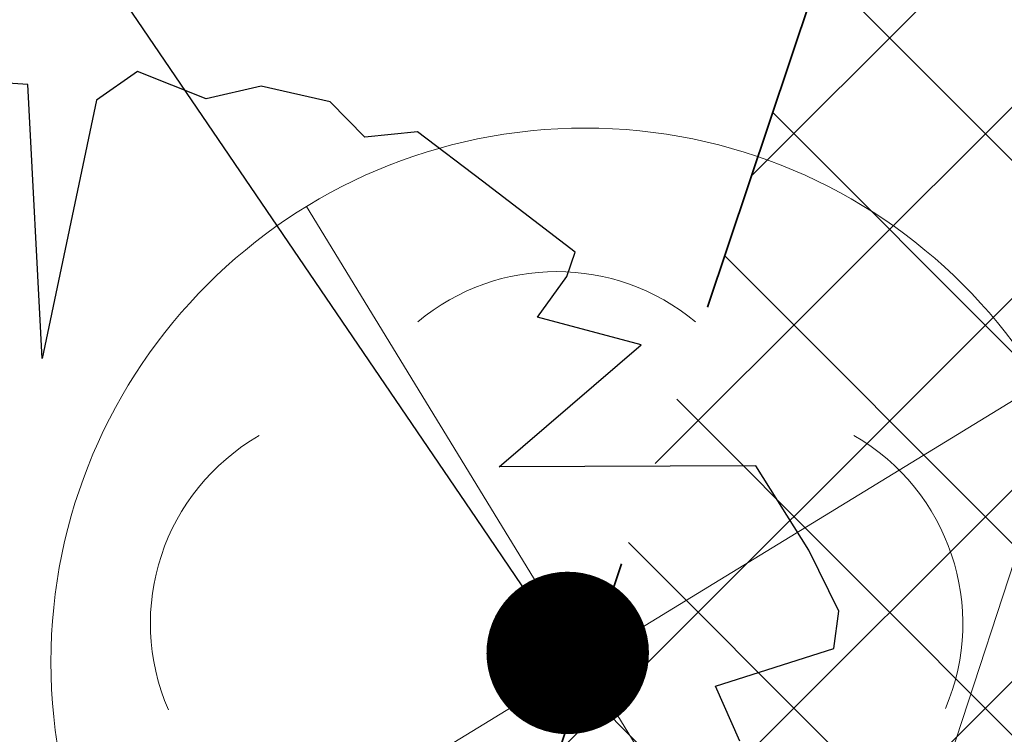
# Model space of a CAD drawing. Header units: metres. Extents: x 6599773 to 13199707, y 5688499 to 11377233.
# Tile 108 of 256: x 6599933.33 to 6599935.15, y 5688830.1 to 5688831.42. Entities that reach past the tile are written whole.
import ezdxf
from ezdxf import colors
from ezdxf.entities.mleader import LeaderData, LeaderLine
from ezdxf.math import Vec2, Vec3

# ---------------------------------------------------------------- set-up
doc = ezdxf.new("R2010")
doc.units = ezdxf.units.M
doc.header["$MEASUREMENT"] = 0
for name, pattern in [('1', [0]), ('BUF', [0]), ('BUG', [1.5, 1, -0.5])]:
    doc.linetypes.add(name, pattern=pattern)
doc.layers.get('0').update_dxf_attribs({"linetype": 'CONTINUOUS', "lineweight": 5})
for name, color, linetype, lineweight in [('_kolor chodnik', 50, '1', 0), ('_kolor zjazdy kostka', 7, '1', 0), ('_kolor ścieżka', 10, '1', 0), ('_nasadzenia', 72, 'BUG', 30), ('_obrzeze', 10, 'BUG', 35), ('_opis drzewa', 7, 'BUF', 25), ('_wycinka', 10, 'BUF', 15), ('OTK_L_5', 7, 'CONTINUOUS', 5), ('OTZ_L_1', 7, 'CONTINUOUS', 5), ('OTZ_T_0', 7, 'CONTINUOUS', 13)]:
    doc.layers.add(name, color=color, linetype=linetype, lineweight=lineweight)
doc.layers.add('_kolor jezdnia', color=7, linetype='1', lineweight=0, true_color=0x00dbdb)
doc.layers.add('_kolor pobocze', color=7, linetype='1', lineweight=0, true_color=0xff66ff)
doc.layers.add('RS-drzewa projektowane', color=7, linetype='CONTINUOUS')
doc.styles.add('opis drzewa', font='ARIALN.TTF', dxfattribs={"width": 0.7, "height": 1.6})
pattern_1 = [(45, (0, 0), (-0.1767766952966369, 0.1767766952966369), []), (135, (0, 0), (-0.1767766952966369, -0.1767766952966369), [])]

# ---------------------------------------------------------------- blocks, each defined once
blk = doc.blocks.new('ddddd')
at = {"layer": '_wycinka'}
for p, q in [((6600244.106448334, 5690836.218476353), (6600245.135551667, 5690834.535523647)), ((6600245.462476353, 5690835.891551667), (6600243.779523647, 5690834.862448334))]:
    blk.add_line(p, q, dxfattribs=at)
blk.add_circle((6600244.621, 5690835.377), 0.986329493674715, dxfattribs=at)
blk = doc.blocks.new('_Dot')
at = {"color": 0, "linetype": 'ByBlock', "lineweight": -2}
blk.add_line((-0.5, 0), (-1, 0), dxfattribs=at)
at = {"color": 0, "linetype": 'ByBlock', "const_width": 0.5}
blk.add_lwpolyline([(-0.25, 0, 1), (0.25, 0, 1)], format="xyb", close=True, dxfattribs=at)
blk = doc.blocks.new('d2')
at = {"layer": '_nasadzenia'}
for p, q in [((-293019.2000540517, 28216.51097357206), (-293019.3144192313, 28216.43055231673)), ((-293019.0088658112, 28216.43478685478), (-293019.2000540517, 28216.51097357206)), ((-293019.5058528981, 28216.47423294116), (-293019.6650315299, 28216.48516633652)), ((-293019.4652712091, 28215.71171003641), (-293019.5058528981, 28216.47423294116)), ((-293018.8558436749, 28216.46941021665), (-293019.0088658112, 28216.43478685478)), ((-293018.6644100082, 28216.42572959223), (-293018.8558436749, 28216.46941021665)), ((-293019.3144192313, 28216.43055231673), (-293019.4652712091, 28215.71171003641)), ((-293018.5676449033, 28216.32748790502), (-293018.6644100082, 28216.42572959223)), ((-293018.421270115, 28216.34265583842), (-293018.5676449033, 28216.32748790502)), ((-293018.2402983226, 28216.20477988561), (-293018.421270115, 28216.34265583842)), ((-293017.9817671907, 28216.00781423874), (-293018.2402983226, 28216.20477988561)), ((-293018.0050329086, 28215.93972023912), (-293017.9817671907, 28216.00781423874)), ((-293018.0871430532, 28215.82655175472), (-293018.0050329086, 28215.93972023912)), ((-293017.7984534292, 28215.74964162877), (-293018.0871430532, 28215.82655175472)), ((-293018.1938077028, 28215.40966504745), (-293017.7984534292, 28215.74964162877)), ((-293017.4792267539, 28215.41244162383), (-293018.1938077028, 28215.40966504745)), ((-293017.3314917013, 28215.17728852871), (-293017.4792267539, 28215.41244162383)), ((-293017.2482667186, 28215.00762989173), (-293017.3314917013, 28215.17728852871)), ((-293017.262052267, 28214.90370684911), (-293017.2482667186, 28215.00762989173)), ((-293017.5911168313, 28214.7988722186), (-293017.262052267, 28214.90370684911)), ((-293017.5240193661, 28214.64558719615), (-293017.5911168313, 28214.7988722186))]:
    blk.add_line(p, q, dxfattribs=at)
blk = doc.blocks.new('922')
at = {"layer": 'OTZ_T_0', "color": 0}
blk.add_circle((0, 0), 0.05, dxfattribs=at)
for centre, radius, start, end in [((0, 0.35), 0.4, 50.114, 129.886), ((-0.35, 0.1), 0.4, 119.84816, 203.51949), ((0.35, 0.1), 0.4, 336.88451, 60.15184), ((-0.2, -0.3), 0.4, 187.477, 278.47884), ((0.2, -0.275), 0.425, 262.6459300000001, 349.62892)]:
    blk.add_arc(centre, radius, start, end, dxfattribs=at)

msp = doc.modelspace()

# ---------------------------------------------------------------- hatches: boundary and pattern name
at = {"layer": '_kolor chodnik'}
h = msp.add_hatch(dxfattribs=at)
h.set_pattern_fill('ANSI37', color=256, scale=2)
h.set_pattern_definition(pattern_1)
h.paths.add_polyline_path([(6599849.938171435, 5688542.085872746), (6599852.232147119, 5688548.938742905), (6599853.573135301, 5688548.489851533), (6599853.827082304, 5688549.248475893), (6599851.793849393, 5688549.929093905), (6599849.895278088, 5688548.982823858), (6599847.823506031, 5688542.793750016)])
edge = h.paths.add_edge_path()
edge.add_line((6600018.106075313, 5689087.454911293), (6600022.42781917, 5689091.229234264))
edge.add_line((6600022.42781917, 5689091.229234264), (6600020.233254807, 5689093.742094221))
edge.add_line((6600020.233254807, 5689093.742094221), (6600017.159471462, 5689091.057656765))
edge.add_arc((6600023.275194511, 5689085.3851404), 8.341433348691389, 137.1531559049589, 148.8016577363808)
edge.add_line((6600016.140105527, 5689089.706021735), (6600018.106075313, 5689087.454911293))
h.paths.add_polyline_path([(6600038.501784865, 5689187.592294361), (6600037.906968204, 5689187.700586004), (6600037.63829624, 5689186.224843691), (6600038.240083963, 5689186.115282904)])
h.paths.add_polyline_path([(6600069.098302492, 5689360.276020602), (6600068.321239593, 5689360.413462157), (6600068.064048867, 5689358.936495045), (6600068.836639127, 5689358.799546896)])
h.paths.add_polyline_path([(6600082.393785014, 5689362.950258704), (6600082.941124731, 5689366.103121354), (6600081.481377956, 5689366.361351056), (6600080.923159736, 5689363.210828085)])
h.paths.add_polyline_path([(6600074.022236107, 5689388.065861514), (6600072.983907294, 5689388.249860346), (6600072.723374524, 5689386.77253894), (6600073.760538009, 5689386.588865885)])
h.paths.add_polyline_path([(6600105.613104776, 5689486.405659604), (6600106.749499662, 5689489.711933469), (6600105.298891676, 5689490.233346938), (6600104.143487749, 5689486.917306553)], flags=17)
h.paths.add_polyline_path([(6600132.519778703, 5689678.737346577), (6600131.761827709, 5689678.896110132), (6600131.444670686, 5689677.429261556), (6600132.212256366, 5689677.269208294)])
h.paths.add_polyline_path([(6600156.649397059, 5689798.7449027), (6600156.48800471, 5689797.958860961), (6600157.450195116, 5689797.757316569), (6600157.615023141, 5689798.542205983)])
h.paths.add_polyline_path([(6600189.055358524, 5689948.643107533), (6600187.902868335, 5689948.884512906), (6600187.600024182, 5689947.417400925), (6600188.748131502, 5689947.176379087)])
edge = h.paths.add_edge_path()
edge.add_line((6600204.459383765, 5690032.969035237), (6600204.153258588, 5690031.227801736))
edge.add_arc((6600202.328347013, 5690027.299936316), 4.331100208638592, 41.85300125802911, 65.08011549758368, ccw=False)
edge.add_arc((6600032.90393149, 5690051.979071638), 174.020003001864, 352.8070218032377, 353.495463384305)
edge.add_arc((6600202.372679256, 5690027.343587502), 5.999999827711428, 55.12102442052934, 69.64815978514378)
edge = h.paths.add_edge_path()
edge.add_line((6600205.046027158, 5690040.265402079), (6600204.972740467, 5690038.483452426))
edge.add_arc((6600203.986269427, 5690044.401803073), 5.999999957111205, 279.4630688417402, 294.9140560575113)
edge.add_line((6600206.513819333, 5690038.960158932), (6600206.607027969, 5690041.030672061))
edge.add_arc((6600203.986269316, 5690044.401803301), 4.270000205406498, 284.3702444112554, 307.86193139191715, ccw=False)
edge = h.paths.add_edge_path()
edge.add_arc((6600203.547470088, 5690044.558759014), 6.446878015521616, 324.4350091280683, 356.2013368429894, ccw=False)
edge.add_arc((6600203.986269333, 5690044.401803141), 6.00000007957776, 323.2169970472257, 357.4193489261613)
h.paths.add_polyline_path([(6600208.910055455, 5690121.713696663), (6600208.146285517, 5690121.748120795), (6600207.125602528, 5690121.794124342), (6600209.971605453, 5690121.665851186)])
edge = h.paths.add_edge_path()
edge.add_line((6600238.769818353, 5690481.648294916), (6600240.338176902, 5690490.873746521))
edge.add_line((6600240.338176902, 5690490.873746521), (6600241.251295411, 5690510.829461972))
edge.add_line((6600241.251295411, 5690510.829461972), (6600239.524022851, 5690510.928942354))
edge.add_line((6600239.524022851, 5690510.928942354), (6600238.633343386, 5690491.167757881))
edge.add_line((6600238.633343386, 5690491.167757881), (6600234.579716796, 5690467.661262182))
edge.add_line((6600234.579716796, 5690467.661262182), (6600234.449796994, 5690464.966873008))
edge.add_arc((6600242.443669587, 5690464.607462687), 8.00194818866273, 177.4256738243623, 268.2543056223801)
edge.add_line((6600242.199903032, 5690456.609228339), (6600242.216657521, 5690457.359274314))
edge.add_line((6600242.216657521, 5690457.359274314), (6600242.305257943, 5690458.836738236))
edge.add_arc((6600242.444504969, 5690464.607952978), 5.772894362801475, 177.0298084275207, 268.6178439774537, ccw=False)
edge.add_line((6600236.679365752, 5690464.907083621), (6600236.951876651, 5690470.95443634))
edge.add_line((6600236.951876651, 5690470.95443634), (6600238.150786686, 5690478.210832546))
edge.add_line((6600238.150786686, 5690478.210832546), (6600238.769818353, 5690481.648294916))
h.paths.add_polyline_path([(6600238.769818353, 5690481.648294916), (6600238.150786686, 5690478.210832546), (6600239.670056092, 5690477.930590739), (6600240.266710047, 5690481.376366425)], flags=17)
edge = h.paths.add_edge_path()
edge.add_line((6600223.366500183, 5690460.339976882), (6600223.276803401, 5690457.948865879))
edge.add_arc((6600221.105749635, 5690465.64864014), 7.999999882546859, 285.7465040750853, 299.8464885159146)
edge.add_line((6600225.08717264, 5690458.709744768), (6600225.240084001, 5690461.623695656))
edge.add_arc((6600221.105749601, 5690465.648640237), 5.769999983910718, 293.06724420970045, 315.7681070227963, ccw=False)
edge = h.paths.add_edge_path()
edge.add_arc((6600220.025145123, 5690444.676291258), 5.77000016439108, 37.996647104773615, 59.94382588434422, ccw=False)
edge.add_line((6600224.572175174, 5690448.22839199), (6600224.817793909, 5690451.081798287))
edge.add_arc((6600220.025145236, 5690444.676291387), 7.999999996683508, 53.19588653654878, 68.15166733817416)
edge.add_line((6600223.00235276, 5690452.101669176), (6600222.91504296, 5690449.670427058))
edge = h.paths.add_edge_path()
edge.add_arc((6600221.105749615, 5690465.648640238), 7.999999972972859, 328.0222308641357, 357.0132597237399)
edge.add_line((6600229.094882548, 5690465.23180147), (6600229.218816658, 5690467.593604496))
edge.add_line((6600229.218816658, 5690467.593604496), (6600228.218919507, 5690467.645774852))
edge.add_line((6600228.218919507, 5690467.645774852), (6600227.891778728, 5690461.411918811))
h.paths.add_polyline_path([(6600200.980142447, 5690012.236744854), (6600202.31727834, 5690011.956662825), (6600202.522293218, 5690012.935421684), (6600201.182321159, 5690013.216097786)])
h.paths.add_polyline_path([(6600196.457878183, 5689983.98337835), (6600195.202332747, 5689984.246370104), (6600194.899091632, 5689982.777335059), (6600196.150355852, 5689982.515240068)])
edge = h.paths.add_edge_path()
edge.add_line((6600112.305909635, 5689517.99101877), (6600112.691041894, 5689519.807934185))
edge.add_line((6600112.691041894, 5689519.807934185), (6600113.245521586, 5689522.423769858))
edge.add_line((6600113.245521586, 5689522.423769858), (6600111.553124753, 5689522.782507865))
edge.add_line((6600111.553124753, 5689522.782507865), (6600107.405864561, 5689503.217226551))
edge.add_line((6600107.405864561, 5689503.217226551), (6600099.494506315, 5689480.361667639))
edge.add_line((6600099.494506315, 5689480.361667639), (6600099.182814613, 5689478.891218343))
edge.add_arc((6600107.008997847, 5689477.232359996), 8.000059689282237, 168.0325629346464, 257.7529108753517)
edge.add_line((6600105.311960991, 5689469.414366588), (6600105.784990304, 5689471.593619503))
edge.add_arc((6600107.008927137, 5689477.232314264), 5.769999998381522, 168.0321375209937, 257.7533362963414, ccw=False)
edge.add_line((6600101.364343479, 5689478.42879883), (6600101.647245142, 5689479.76342708))
edge.add_line((6600101.647245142, 5689479.76342708), (6600104.143487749, 5689486.917306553))
edge.add_line((6600104.143487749, 5689486.917306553), (6600105.298891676, 5689490.233346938))
edge.add_line((6600105.298891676, 5689490.233346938), (6600108.240043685, 5689498.809726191))
edge.add_line((6600108.240043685, 5689498.809726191), (6600112.305909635, 5689517.99101877))
h.paths.add_polyline_path([(6600136.009573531, 5689645.499114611), (6600138.333647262, 5689645.012304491), (6600138.661671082, 5689646.578318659), (6600134.869459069, 5689647.372651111)])
at = {"layer": '_kolor jezdnia'}
h = msp.add_hatch(dxfattribs=at)
h.set_pattern_fill('ANSI37', color=256, scale=2.2)
h.set_pattern_definition([(311.9999999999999, (0, 0), (0.2043648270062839, 0.1840109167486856), []), (41.99999999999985, (0, 0), (-0.1840109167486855, 0.2043648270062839), [])])
edge = h.paths.add_edge_path()
edge.add_line((6599833.066047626, 5688539.933393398), (6599850.649511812, 5688527.983462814))
edge.add_arc((6599857.337592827, 5688536.653968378), 10.95025544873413, 169.5012687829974, 232.3548431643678, ccw=False)
edge.add_arc((6599858.085851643, 5688536.618142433), 11.69295282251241, 162.2507788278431, 169.9967502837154, ccw=False)
edge.add_line((6599846.949484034, 5688540.182754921), (6599847.823506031, 5688542.793750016))
edge.add_line((6599847.823506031, 5688542.793750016), (6599849.895278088, 5688548.982823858))
edge.add_line((6599849.895278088, 5688548.982823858), (6599852.434748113, 5688556.56906746))
edge.add_line((6599852.434748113, 5688556.56906746), (6599928.48625871, 5688783.760284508))
edge.add_line((6599928.48625871, 5688783.760284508), (6599931.025728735, 5688791.34652811))
edge.add_line((6599931.025728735, 5688791.34652811), (6599996.657773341, 5688987.411326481))
edge.add_line((6599996.657773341, 5688987.411326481), (6599999.197243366, 5688994.997570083))
edge.add_line((6599999.197243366, 5688994.997570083), (6600021.930100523, 5689062.908193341))
edge.add_line((6600021.930100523, 5689062.908193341), (6600017.620224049, 5689067.371531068))
edge.add_line((6600017.620224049, 5689067.371531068), (6600016.714558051, 5689064.654078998))
edge.add_line((6600016.714558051, 5689064.654078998), (6600012.423620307, 5689051.835617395))
edge.add_line((6600012.423620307, 5689051.835617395), (6600009.884150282, 5689044.249373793))
edge.add_line((6600009.884150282, 5689044.249373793), (6599977.53516164, 5688947.612159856))
edge.add_line((6599977.53516164, 5688947.612159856), (6599974.995691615, 5688940.025916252))
edge.add_line((6599974.995691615, 5688940.025916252), (6599942.096912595, 5688841.746295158))
edge.add_line((6599942.096912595, 5688841.746295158), (6599939.557442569, 5688834.160051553))
edge.add_line((6599939.557442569, 5688834.160051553), (6599882.679288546, 5688664.246042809))
edge.add_line((6599882.679288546, 5688664.246042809), (6599880.139818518, 5688656.659799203))
edge.add_line((6599880.139818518, 5688656.659799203), (6599852.464543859, 5688573.984527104))
edge.add_line((6599852.464543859, 5688573.984527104), (6599842.470137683, 5688544.127903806))
edge.add_arc((6599835.706422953, 5688546.652910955), 7.219660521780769, 248.54809133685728, 339.52856074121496, ccw=False)
h.paths.add_polyline_path([(6600044.653202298, 5689172.271628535), (6600046.276244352, 5689181.431901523), (6600047.759199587, 5689189.801539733), (6600051.0603021, 5689208.432603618), (6600052.368792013, 5689215.817578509), (6600054.808584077, 5689229.587499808), (6600056.11707399, 5689236.972474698), (6600057.346666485, 5689243.912161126), (6600058.655146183, 5689251.297078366), (6600058.831439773, 5689252.292060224), (6600060.098987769, 5689259.445963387), (6600060.139929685, 5689259.677035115), (6600061.407468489, 5689266.830886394), (6600072.329030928, 5689328.470998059), (6600073.637511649, 5689335.855921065), (6600077.337304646, 5689356.73715072), (6600078.820259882, 5689365.106788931), (6600081.142794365, 5689378.214921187), (6600082.53851694, 5689386.092227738), (6600095.187867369, 5689457.483787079), (6600091.082877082, 5689465.8405575), (6600089.043088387, 5689454.328211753), (6600087.870641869, 5689447.711051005), (6600087.560133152, 5689445.958573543), (6600086.562151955, 5689440.326076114), (6600082.433200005, 5689417.022719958), (6600080.95024477, 5689408.65308175), (6600077.202698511, 5689387.502337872), (6600075.719743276, 5689379.132699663), (6600073.469199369, 5689366.430874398), (6600071.986244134, 5689358.061236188), (6600069.986864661, 5689346.776955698), (6600068.591142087, 5689338.899649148), (6600065.559290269, 5689321.78820693), (6600064.163567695, 5689313.91090038), (6600059.719426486, 5689288.828650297), (6600058.323703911, 5689280.951343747), (6600057.563846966, 5689276.662793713), (6600056.168124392, 5689268.785487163), (6600054.804920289, 5689261.091711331), (6600053.409197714, 5689253.214404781), (6600053.264817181, 5689252.399536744), (6600051.869094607, 5689244.522230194), (6600051.183555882, 5689240.653124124), (6600049.787833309, 5689232.775817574), (6600046.593849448, 5689214.749319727), (6600045.198126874, 5689206.872013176), (6600044.41754409, 5689202.466488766), (6600042.934588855, 5689194.096850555), (6600036.429952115, 5689157.38538759), (6600034.94699688, 5689149.01574938), (6600030.579776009, 5689124.367629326), (6600027.529365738, 5689107.151445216), (6600024.895072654, 5689094.014582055), (6600030.583685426, 5689094.264316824), (6600032.945013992, 5689106.191885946), (6600043.170247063, 5689163.901990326)])
edge = h.paths.add_edge_path()
edge.add_line((6600111.106812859, 5689535.144351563), (6600111.256844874, 5689535.85214863))
edge.add_line((6600111.256844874, 5689535.85214863), (6600112.915748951, 5689543.678261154))
edge.add_line((6600112.915748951, 5689543.678261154), (6600117.304772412, 5689564.384094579))
edge.add_line((6600117.304772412, 5689564.384094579), (6600119.067357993, 5689572.699339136))
edge.add_line((6600119.067357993, 5689572.699339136), (6600120.087667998, 5689577.512794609))
edge.add_line((6600120.087667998, 5689577.512794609), (6600121.64289057, 5689584.849775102))
edge.add_line((6600121.64289057, 5689584.849775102), (6600128.436769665, 5689616.900852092))
edge.add_line((6600128.436769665, 5689616.900852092), (6600129.991992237, 5689624.237832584))
edge.add_line((6600129.991992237, 5689624.237832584), (6600132.660554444, 5689636.827148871))
edge.add_line((6600132.660554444, 5689636.827148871), (6600133.208838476, 5689639.444704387))
edge.add_line((6600133.208838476, 5689639.444704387), (6600134.848957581, 5689647.274775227))
edge.add_line((6600134.848957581, 5689647.274775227), (6600138.97649476, 5689666.979995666))
edge.add_line((6600138.97649476, 5689666.979995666), (6600140.51410642, 5689674.320687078))
edge.add_line((6600140.51410642, 5689674.320687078), (6600145.209128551, 5689696.735129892))
edge.add_line((6600145.209128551, 5689696.735129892), (6600146.746740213, 5689704.075821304))
edge.add_line((6600146.746740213, 5689704.075821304), (6600151.462308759, 5689726.588354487))
edge.add_line((6600151.462308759, 5689726.588354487), (6600152.999920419, 5689733.929045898))
edge.add_line((6600152.999920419, 5689733.929045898), (6600155.244070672, 5689744.642813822))
edge.add_line((6600155.244070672, 5689744.642813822), (6600156.781682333, 5689751.983505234))
edge.add_line((6600156.781682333, 5689751.983505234), (6600161.635515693, 5689775.156126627))
edge.add_line((6600161.635515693, 5689775.156126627), (6600163.378142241, 5689783.475576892))
edge.add_line((6600163.378142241, 5689783.475576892), (6600163.850769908, 5689785.731942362))
edge.add_line((6600163.850769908, 5689785.731942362), (6600167.028500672, 5689800.90270461))
edge.add_line((6600167.028500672, 5689800.90270461), (6600179.490888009, 5689860.399222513))
edge.add_line((6600179.490888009, 5689860.399222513), (6600181.233514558, 5689868.718672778))
edge.add_line((6600181.233514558, 5689868.718672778), (6600181.84713393, 5689871.648144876))
edge.add_line((6600181.84713393, 5689871.648144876), (6600183.38474559, 5689878.988836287))
edge.add_line((6600183.38474559, 5689878.988836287), (6600184.935818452, 5689886.393792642))
edge.add_line((6600184.935818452, 5689886.393792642), (6600186.575937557, 5689894.223863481))
edge.add_line((6600186.575937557, 5689894.223863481), (6600194.051338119, 5689929.912074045))
edge.add_line((6600194.051338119, 5689929.912074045), (6600195.691457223, 5689937.742144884))
edge.add_line((6600195.691457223, 5689937.742144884), (6600202.915799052, 5689972.231779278))
edge.add_line((6600202.915799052, 5689972.231779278), (6600204.555918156, 5689980.061850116))
edge.add_line((6600204.555918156, 5689980.061850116), (6600206.062781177, 5689987.255744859))
edge.add_line((6600206.062781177, 5689987.255744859), (6600207.702900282, 5689995.085815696))
edge.add_line((6600207.702900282, 5689995.085815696), (6600210.232559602, 5690007.162628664))
edge.add_line((6600210.232559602, 5690007.162628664), (6600211.694938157, 5690014.144150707))
edge.add_arc((6600028.177652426, 5690052.584442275), 187.5000004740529, 348.1696294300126, 357.4195276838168)
edge.add_line((6600215.487522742, 5690044.142720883), (6600208.310270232, 5690026.480446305))
edge.add_arc((6600032.903933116, 5690051.97907145), 177.2500013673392, 348.1696294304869, 351.7289130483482, ccw=False)
edge.add_line((6600206.38894146, 5690015.640182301), (6600205.966941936, 5690013.625519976))
edge.add_line((6600205.966941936, 5690013.625519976), (6600204.326822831, 5690005.795449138))
edge.add_line((6600204.326822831, 5690005.795449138), (6600197.076961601, 5689971.183982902))
edge.add_line((6600197.076961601, 5689971.183982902), (6600195.334335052, 5689962.864532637))
edge.add_line((6600195.334335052, 5689962.864532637), (6600193.44722506, 5689953.855305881))
edge.add_line((6600193.44722506, 5689953.855305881), (6600191.909227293, 5689946.512771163))
edge.add_line((6600191.909227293, 5689946.512771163), (6600185.49684423, 5689915.899498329))
edge.add_line((6600185.49684423, 5689915.899498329), (6600183.856521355, 5689908.068454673))
edge.add_line((6600183.856521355, 5689908.068454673), (6600182.066605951, 5689899.523243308))
edge.add_line((6600182.066605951, 5689899.523243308), (6600180.32407057, 5689891.204228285))
edge.add_line((6600180.32407057, 5689891.204228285), (6600174.320344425, 5689862.541919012))
edge.add_line((6600174.320344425, 5689862.541919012), (6600172.577809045, 5689854.222903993))
edge.add_line((6600172.577809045, 5689854.222903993), (6600163.663810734, 5689811.666703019))
edge.add_line((6600163.663810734, 5689811.666703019), (6600162.023782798, 5689803.837067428))
edge.add_line((6600162.023782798, 5689803.837067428), (6600160.924220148, 5689798.587659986))
edge.add_line((6600160.924220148, 5689798.587659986), (6600159.279208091, 5689790.734229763))
edge.add_line((6600159.279208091, 5689790.734229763), (6600157.107250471, 5689780.365115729))
edge.add_line((6600157.107250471, 5689780.365115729), (6600155.462238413, 5689772.511685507))
edge.add_line((6600155.462238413, 5689772.511685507), (6600153.380318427, 5689762.572418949))
edge.add_line((6600153.380318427, 5689762.572418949), (6600151.735124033, 5689754.718118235))
edge.add_line((6600151.735124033, 5689754.718118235), (6600148.586504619, 5689739.686336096))
edge.add_line((6600148.586504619, 5689739.686336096), (6600146.885007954, 5689731.563243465))
edge.add_line((6600146.885007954, 5689731.563243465), (6600141.75088822, 5689707.052510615))
edge.add_line((6600141.75088822, 5689707.052510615), (6600140.110896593, 5689699.223048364))
edge.add_line((6600140.110896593, 5689699.223048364), (6600133.483561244, 5689667.583574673))
edge.add_line((6600133.483561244, 5689667.583574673), (6600131.860394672, 5689659.834436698))
edge.add_line((6600131.860394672, 5689659.834436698), (6600131.740984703, 5689659.26436315))
edge.add_line((6600131.740984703, 5689659.26436315), (6600130.117814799, 5689651.515209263))
edge.add_line((6600130.117814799, 5689651.515209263), (6600127.278733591, 5689637.961189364))
edge.add_line((6600127.278733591, 5689637.961189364), (6600126.924568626, 5689636.290366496))
edge.add_line((6600126.924568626, 5689636.290366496), (6600125.166244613, 5689627.995226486))
edge.add_line((6600125.166244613, 5689627.995226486), (6600118.009503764, 5689594.232298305))
edge.add_line((6600118.009503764, 5689594.232298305), (6600116.251179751, 5689585.937158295))
edge.add_line((6600116.251179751, 5689585.937158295), (6600113.665314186, 5689573.737975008))
edge.add_line((6600113.665314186, 5689573.737975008), (6600111.898534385, 5689565.402943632))
edge.add_line((6600111.898534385, 5689565.402943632), (6600104.889982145, 5689532.33911599))
edge.add_line((6600104.889982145, 5689532.33911599), (6600103.226635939, 5689524.492047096))
edge.add_line((6600103.226635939, 5689524.492047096), (6600096.623876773, 5689493.342605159))
edge.add_line((6600096.623876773, 5689493.342605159), (6600094.968986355, 5689485.53542763))
edge.add_line((6600094.968986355, 5689485.53542763), (6600094.300101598, 5689482.379870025))
edge.add_line((6600094.300101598, 5689482.379870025), (6600099.182814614, 5689478.891218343))
edge.add_line((6600099.182814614, 5689478.891218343), (6600099.494506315, 5689480.361667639))
edge.add_line((6600099.494506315, 5689480.361667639), (6600111.106812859, 5689535.144351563))
edge = h.paths.add_edge_path()
edge.add_arc((6600239.213891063, 5690851.4003676), 10.0000000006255, -2.8342403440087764, 76.13703556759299, ccw=False)
edge.add_line((6600249.201658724, 5690850.905901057), (6600249.082723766, 5690848.503524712))
edge.add_line((6600249.082723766, 5690848.503524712), (6600247.016487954, 5690806.767468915))
edge.add_line((6600247.016487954, 5690806.767468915), (6600246.092398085, 5690789.152178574))
edge.add_line((6600246.092398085, 5690789.152178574), (6600233.768116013, 5690572.015170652))
edge.add_line((6600233.768116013, 5690572.015170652), (6600228.959056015, 5690465.29620206))
edge.add_line((6600228.959056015, 5690465.29620206), (6600234.588724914, 5690465.017134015))
edge.add_line((6600234.588724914, 5690465.017134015), (6600239.26254019, 5690571.767576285))
edge.add_line((6600239.26254019, 5690571.767576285), (6600252.505038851, 5690806.400146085))
edge.add_line((6600252.505038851, 5690806.400146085), (6600254.569211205, 5690848.094521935))
edge.add_arc((6600262.559425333, 5690847.6989487), 7.999999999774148, 76.13703557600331, 177.1657596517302, ccw=False)
edge.add_line((6600264.476229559, 5690855.465921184), (6600241.609896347, 5690861.109083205))
edge = h.paths.add_edge_path()
edge.add_line((6600250.031475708, 5690451.625307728), (6600250.231741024, 5690455.772579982))
edge.add_line((6600250.231741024, 5690455.772579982), (6600246.257763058, 5690456.417303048))
edge.add_line((6600246.257763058, 5690456.417303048), (6600242.171761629, 5690456.61060902))
edge.add_arc((6600242.563100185, 5690464.586983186), 7.985968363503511, 176.9123644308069, 267.1911945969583, ccw=False)
edge.add_line((6600234.588724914, 5690465.017134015), (6600228.959056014, 5690465.29620206))
edge.add_arc((6600220.965133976, 5690465.657286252), 8.002072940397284, 267.8289300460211, 357.413716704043, ccw=False)
edge.add_line((6600220.661989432, 5690457.660957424), (6600212.406915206, 5690458.119572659))
edge.add_line((6600212.406915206, 5690458.119572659), (6600208.431872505, 5690457.817501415))
edge.add_line((6600208.431872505, 5690457.817501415), (6600208.233912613, 5690454.548331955))
edge.add_line((6600208.233912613, 5690454.548331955), (6600212.129565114, 5690453.127270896))
edge.add_line((6600212.129565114, 5690453.127270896), (6600218.640548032, 5690452.76554962))
edge.add_line((6600218.640548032, 5690452.76554962), (6600216.486747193, 5690452.885205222))
edge.add_line((6600216.486747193, 5690452.885205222), (6600220.46890539, 5690452.663974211))
edge.add_arc((6600220.025145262, 5690444.676291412), 7.999999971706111, -0.3386579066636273, 86.8201700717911, ccw=False)
edge.add_line((6600228.025005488, 5690444.629006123), (6600227.803602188, 5690439.649256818))
edge.add_line((6600227.803602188, 5690439.649256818), (6600226.885525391, 5690435.936828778))
edge.add_line((6600226.885525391, 5690435.936828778), (6600225.534849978, 5690405.967249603))
edge.add_line((6600225.534849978, 5690405.967249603), (6600226.115199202, 5690402.187514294))
edge.add_line((6600226.115199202, 5690402.187514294), (6600213.445139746, 5690121.008786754))
edge.add_line((6600213.445139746, 5690121.008786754), (6600213.352800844, 5690118.960058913))
edge.add_line((6600213.352800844, 5690118.960058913), (6600209.980184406, 5690044.131649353))
edge.add_arc((6600203.986269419, 5690044.401803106), 5.999999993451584, 257.4162346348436, 357.41934921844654, ccw=False)
edge.add_line((6600202.679069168, 5690038.545931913), (6600201.589735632, 5690033.666039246))
edge.add_line((6600201.589735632, 5690033.666039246), (6600203.67987942, 5690033.199458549))
edge.add_arc((6600202.372679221, 5690027.343587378), 5.999999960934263, -8.27108729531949, 77.41623506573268, ccw=False)
edge.add_line((6600208.310270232, 5690026.480446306), (6600215.487522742, 5690044.142720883))
edge.add_line((6600215.487522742, 5690044.142720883), (6600216.199687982, 5690059.944661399))
edge.add_line((6600216.199687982, 5690059.944661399), (6600216.537356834, 5690067.437056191))
edge.add_line((6600216.537356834, 5690067.437056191), (6600223.893528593, 5690230.66011469))
edge.add_line((6600223.893528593, 5690230.66011469), (6600224.231197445, 5690238.152509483))
edge.add_line((6600224.231197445, 5690238.152509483), (6600233.507835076, 5690443.987992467))
edge.add_arc((6600241.499722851, 5690443.627812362), 7.999999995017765, 87.29208981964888, 177.4195277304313, ccw=False)
edge.add_line((6600241.877677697, 5690451.618879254), (6600246.021541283, 5690451.422886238))
edge.add_line((6600246.021541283, 5690451.422886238), (6600246.427694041, 5690451.443388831))
edge.add_line((6600246.427694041, 5690451.443388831), (6600246.793970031, 5690451.461878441))
edge.add_line((6600246.793970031, 5690451.461878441), (6600250.031475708, 5690451.625307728))
edge = h.paths.add_edge_path()
edge.add_line((6600007.33756506, 5689086.20374581), (6600006.980466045, 5689080.740822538))
edge.add_line((6600006.980466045, 5689080.740822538), (6600007.229745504, 5689080.720859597))
edge.add_line((6600007.229745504, 5689080.720859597), (6600008.093335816, 5689080.601653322))
edge.add_line((6600008.093335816, 5689080.601653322), (6600008.702681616, 5689080.53831051))
edge.add_arc((6600008.140193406, 5689070.554142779), 9.999999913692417, -18.557800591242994, 86.77547804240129, ccw=False)
edge.add_line((6600017.620224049, 5689067.371531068), (6600021.930100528, 5689062.908193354))
edge.add_arc((6599734.83819726, 5689159.011261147), 302.7499967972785, 341.4922000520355, 343.8640860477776)
edge.add_arc((6600034.895369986, 5689072.315877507), 9.581213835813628, 98.63328270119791, 164.5273290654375, ccw=False)
edge.add_line((6600033.457137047, 5689081.788529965), (6600033.832640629, 5689081.798737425))
edge.add_line((6600033.832640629, 5689081.798737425), (6600034.422462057, 5689082.05700874))
edge.add_line((6600034.422462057, 5689082.05700874), (6600036.833623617, 5689082.139040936))
edge.add_line((6600036.833623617, 5689082.139040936), (6600036.730225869, 5689087.148851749))
edge.add_line((6600036.730225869, 5689087.148851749), (6600036.579860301, 5689087.134303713))
edge.add_arc((6600036.479565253, 5689093.136286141), 6.002820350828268, 169.1687651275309, 270.9573417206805, ccw=False)
edge.add_line((6600030.583685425, 5689094.264316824), (6600024.895072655, 5689094.014582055))
edge.add_arc((6600015.200558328, 5689096.162123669), 9.929528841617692, 271.0943432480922, 347.5094668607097, ccw=False)
edge.add_arc((6600014.909438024, 5689089.646776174), 3.446070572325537, 264.4236009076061, 278.0194998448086, ccw=False)
edge.add_line((6600014.574573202, 5689086.217014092), (6600014.299554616, 5689086.232508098))
edge.add_line((6600014.299554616, 5689086.232508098), (6600010.474232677, 5689086.448019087))
edge.add_line((6600010.474232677, 5689086.448019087), (6600007.33756506, 5689086.20374581))
edge = h.paths.add_edge_path()
edge.add_line((6600105.490725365, 5689463.953528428), (6600106.927559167, 5689464.047234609))
edge.add_line((6600106.927559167, 5689464.047234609), (6600107.835, 5689468.66))
edge.add_line((6600107.835, 5689468.66), (6600105.311960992, 5689469.414366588))
edge.add_arc((6600107.008997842, 5689477.232359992), 8.000059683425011, 168.0325628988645, 257.7529109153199, ccw=False)
edge.add_line((6600099.182814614, 5689478.891218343), (6600094.300101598, 5689482.379870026))
edge.add_arc((6600586.245114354, 5689378.10423892), 502.8750369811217, 168.032376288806, 169.9522165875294)
edge.add_line((6600091.082877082, 5689465.8405575), (6600095.187867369, 5689457.483787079))
edge.add_arc((6600103.06517392, 5689456.088064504), 8.000000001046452, 77.7533362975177, 169.9524553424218, ccw=False)
edge.add_line((6600104.762140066, 5689463.906012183), (6600105.490725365, 5689463.953528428))
at = {"layer": '_kolor pobocze'}
h = msp.add_hatch(dxfattribs=at)
h.set_pattern_fill('ANSI37', color=256, scale=2)
h.set_pattern_definition(pattern_1)
edge = h.paths.add_edge_path()
edge.add_line((6600035.926965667, 5689101.56944285), (6600036.046865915, 5689102.311543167))
edge.add_arc((6600058.171848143, 5689233.778275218), 133.3154772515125, 259.4578941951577, 260.4470163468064, ccw=False)
edge.add_line((6600033.780707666, 5689102.713067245), (6600032.142559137, 5689101.847662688))
edge.add_arc((6599734.838175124, 5689159.011266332), 302.7500195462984, 347.6801154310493, 349.11639019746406, ccw=False)
edge.add_arc((6600036.478170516, 5689093.133441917), 6.000000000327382, 167.68011541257, 271.5571101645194)
edge.add_line((6600036.64121064, 5689087.1356575), (6600036.730491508, 5689087.137804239))
edge.add_line((6600036.730491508, 5689087.137804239), (6600036.71246321, 5689087.887583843))
edge.add_line((6600036.71246321, 5689087.887583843), (6600036.559840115, 5689087.884077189))
edge.add_arc((6600036.482532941, 5689093.14290691), 5.259397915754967, 170.6455005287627, 270.84221319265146, ccw=False)
edge.add_arc((6600545.796425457, 5688991.216220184), 524.6691769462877, 167.9170060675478, 168.7028219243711, ccw=False)
edge.add_line((6600032.751078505, 5689101.044345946), (6600034.011432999, 5689101.917298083))
edge.add_line((6600034.011432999, 5689101.917298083), (6600035.926965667, 5689101.56944285))
edge = h.paths.add_edge_path()
edge.add_line((6600002.828843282, 5688994.032881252), (6600003.066918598, 5688994.744091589))
edge.add_line((6600003.066918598, 5688994.744091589), (6600001.227880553, 5688995.359703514))
edge.add_line((6600001.227880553, 5688995.359703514), (6600000.55876659, 5688996.702196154))
edge.add_line((6600000.55876659, 5688996.702196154), (6600022.641310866, 5689062.67011804))
edge.add_arc((6599734.83819395, 5689159.011262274), 303.5000002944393, 341.4922000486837, 343.8640860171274)
edge.add_arc((6600035.267451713, 5689072.092773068), 9.250000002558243, 91.55711016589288, 163.8640860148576, ccw=False)
edge.add_line((6600035.016098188, 5689081.339357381), (6600036.868703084, 5689081.389717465))
edge.add_line((6600036.868703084, 5689081.389717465), (6600036.850674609, 5689082.139504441))
edge.add_line((6600036.850674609, 5689082.139504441), (6600034.995718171, 5689082.089080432))
edge.add_arc((6600035.267451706, 5689072.092773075), 9.999999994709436, 91.55711014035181, 163.8640860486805)
edge.add_arc((6599734.838192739, 5689159.011262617), 302.7500015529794, 341.4922000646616, 343.8640860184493, ccw=False)
edge.add_line((6600021.930100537, 5689062.908193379), (6599999.748942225, 5688996.6456785))
edge.add_line((6599999.748942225, 5688996.6456785), (6600000.695212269, 5688994.747107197))
edge.add_line((6600000.695212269, 5688994.747107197), (6600002.828843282, 5688994.032881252))
h.paths.add_polyline_path([(6599971.7492186, 5688907.297112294), (6599971.084233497, 5688908.631320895), (6599997.822068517, 5688988.526766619), (6599999.164561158, 5688989.195880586), (6600001.003599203, 5688988.580268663), (6600001.241674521, 5688989.291479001), (6599999.108043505, 5688990.005704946), (6599997.2094722, 5688989.059434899), (6599970.270280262, 5688908.583087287), (6599971.216550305, 5688906.684515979), (6599973.350181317, 5688905.970290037), (6599973.588256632, 5688906.681500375)])
h.paths.add_polyline_path([(6599932.504667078, 5688790.060553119), (6599931.835553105, 5688791.403045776), (6599968.343406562, 5688900.4641754), (6599969.685899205, 5688901.133289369), (6599971.524937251, 5688900.517677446), (6599971.763012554, 5688901.228887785), (6599969.629381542, 5688901.94311373), (6599967.730810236, 5688900.996843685), (6599931.025728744, 5688791.34652811), (6599931.971998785, 5688789.447956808), (6599933.988392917, 5688788.772975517), (6599934.226774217, 5688789.484136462)])
at = {"layer": '_kolor zjazdy kostka'}
h = msp.add_hatch(dxfattribs=at)
h.set_pattern_fill('ANSI37', color=256, scale=2)
h.set_pattern_definition(pattern_1)
h.paths.add_polyline_path([(6600244.137440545, 5690813.934732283), (6600242.369522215, 5690814.022127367), (6600242.097568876, 5690808.528921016), (6600243.865482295, 5690808.44142671)])
h.paths.add_polyline_path([(6600247.012128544, 5690806.679412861), (6600247.44273645, 5690815.377295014), (6600247.393289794, 5690814.378518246), (6600247.113277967, 5690808.722537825)])
h.paths.add_polyline_path([(6600242.297085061, 5690788.088808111), (6600240.958726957, 5690788.155683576), (6600240.648818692, 5690782.664569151), (6600241.987258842, 5690782.599147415)])
h.paths.add_polyline_path([(6600245.558275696, 5690780.919298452), (6600246.037231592, 5690789.405686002), (6600244.985820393, 5690788.453468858), (6600244.612601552, 5690781.981345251)])
h.paths.add_polyline_path([(6600241.348405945, 5690723.711515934), (6600242.272017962, 5690722.691689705), (6600242.749709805, 5690731.155680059), (6600241.698138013, 5690730.203317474), (6600241.472690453, 5690726.27550499)])
h.paths.add_polyline_path([(6600225.772794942, 5690394.589141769), (6600224.731429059, 5690393.637598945), (6600224.461246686, 5690387.644646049), (6600225.412923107, 5690386.603142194)])
h.paths.add_polyline_path([(6600223.012390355, 5690333.280720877), (6600223.372595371, 5690341.272607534), (6600222.32835346, 5690340.318436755), (6600222.058239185, 5690334.324941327)])
h.paths.add_polyline_path([(6600215.496388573, 5690166.390602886), (6600215.856593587, 5690174.382489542), (6600214.812834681, 5690173.428760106), (6600214.542018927, 5690167.435062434)])
h.paths.add_polyline_path([(6600212.446537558, 5690121.053392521), (6600213.399499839, 5690120.010473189), (6600213.788744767, 5690128.503024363), (6600212.745135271, 5690127.54943145)])
h.paths.add_polyline_path([(6600209.977420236, 5690121.665589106), (6600210.225142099, 5690127.162117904), (6600207.346107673, 5690127.291879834), (6600207.119593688, 5690121.794395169)])
h.paths.add_polyline_path([(6600207.950178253, 5690070.725854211), (6600204.880846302, 5690070.828947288), (6600204.643784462, 5690065.333808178), (6600207.702521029, 5690065.204598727)])
h.paths.add_polyline_path([(6600200.981479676, 5690012.236464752), (6600199.969248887, 5690007.339980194), (6600201.282587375, 5690007.064882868), (6600202.31726072, 5690011.956666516)])
h.paths.add_polyline_path([(6600193.613960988, 5689970.406358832), (6600192.398010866, 5689970.660657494), (6600191.286205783, 5689965.274578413), (6600192.486379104, 5689965.023185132)])
h.paths.add_polyline_path([(6600189.061271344, 5689948.671423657), (6600189.984133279, 5689953.050774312), (6600188.818902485, 5689953.32186217), (6600187.908781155, 5689948.91282903)])
h.paths.add_polyline_path([(6600180.976201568, 5689915.317449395), (6600179.952861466, 5689910.421322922), (6600181.008474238, 5689910.200199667), (6600182.033843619, 5689915.09540201)])
h.paths.add_polyline_path([(6600176.508279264, 5689893.538690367), (6600177.476023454, 5689893.335973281), (6600178.603605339, 5689898.719146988), (6600177.636002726, 5689898.922290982)])
h.paths.add_polyline_path([(6600179.28182965, 5689859.401159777), (6600180.522246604, 5689860.211927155), (6600181.057490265, 5689860.561775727), (6600183.598022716, 5689860.029600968), (6600184.726606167, 5689865.412570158), (6600182.186324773, 5689865.943033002), (6600181.604764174, 5689866.832779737), (6600181.024456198, 5689867.720610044)])
h.paths.add_polyline_path([(6600160.20081012, 5689810.862606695), (6600159.232772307, 5689811.065842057), (6600158.207991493, 5689806.171529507), (6600159.17573568, 5689805.968812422)])
h.paths.add_polyline_path([(6600156.493917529, 5689797.987177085), (6600155.463416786, 5689793.068691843), (6600156.431160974, 5689792.865974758), (6600157.461419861, 5689797.784520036)])
edge = h.paths.add_edge_path()
edge.add_arc((6600173.111981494, 5689800.679690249), 5.999999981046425, 204.6731153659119, 239.5411154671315, ccw=False)
edge.add_arc((6600173.162096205, 5689800.685330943), 6.047914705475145, 168.3203586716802, 204.5234866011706, ccw=False)
edge.add_line((6600167.239404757, 5689801.909666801), (6600163.65166784, 5689784.781499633))
edge.add_arc((6600169.524220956, 5689783.551410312), 5.999999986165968, 139.2146049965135, 168.1696294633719, ccw=False)
edge.add_arc((6600169.524220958, 5689783.551410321), 5.999999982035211, 96.80962310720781, 139.2146050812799, ccw=False)
edge.add_line((6600168.81279652, 5689789.509083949), (6600170.070461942, 5689795.507731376))
h.paths.add_polyline_path([(6600163.526364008, 5689776.866746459), (6600166.051243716, 5689776.337874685), (6600167.179826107, 5689781.720838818), (6600164.653945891, 5689782.24992016), (6600163.941148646, 5689783.340449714), (6600163.493329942, 5689784.025580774), (6600161.750703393, 5689775.706130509), (6600162.438017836, 5689776.155376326)])
h.paths.add_polyline_path([(6600152.614191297, 5689774.643430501), (6600153.639138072, 5689779.536616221), (6600152.646757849, 5689779.74492896), (6600151.646447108, 5689774.846147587)])
h.paths.add_polyline_path([(6600150.121074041, 5689767.466820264), (6600148.177624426, 5689758.167954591), (6600149.115997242, 5689757.971390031), (6600151.066362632, 5689767.268392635)])
h.paths.add_polyline_path([(6600142.970741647, 5689739.332500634), (6600141.888449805, 5689734.142420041), (6600144.036614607, 5689733.695518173), (6600145.123068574, 5689738.882330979)])
h.paths.add_polyline_path([(6600136.256357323, 5689701.052153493), (6600137.154085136, 5689700.864096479), (6600138.287960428, 5689706.274871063), (6600137.38649247, 5689706.464182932)])
h.paths.add_polyline_path([(6600130.081494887, 5689667.099389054), (6600129.212847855, 5689667.281639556), (6600128.083282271, 5689661.898895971), (6600128.953953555, 5689661.716447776)])
h.paths.add_polyline_path([(6600128.397394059, 5689659.030340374), (6600127.554144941, 5689659.207226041), (6600126.493408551, 5689653.810049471), (6600127.269860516, 5689653.647397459)])
h.paths.add_polyline_path([(6600134.990411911, 5689640.633636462), (6600137.30714639, 5689640.148363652), (6600138.339560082, 5689645.040620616), (6600136.015486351, 5689645.500958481), (6600135.435178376, 5689646.388788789), (6600134.8548704, 5689647.276619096), (6600133.214751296, 5689639.446548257), (6600134.102581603, 5689640.026856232)])
h.paths.add_polyline_path([(6600122.164164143, 5689634.294831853), (6600121.024067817, 5689628.914244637), (6600122.015114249, 5689628.705875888), (6600123.155614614, 5689634.086346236)])
h.paths.add_polyline_path([(6600114.542075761, 5689593.450769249), (6600113.493359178, 5689593.398339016), (6600112.364315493, 5689588.045694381), (6600113.29076438, 5689587.547532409)])
h.paths.add_polyline_path([(6600110.194543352, 5689572.941097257), (6600109.207819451, 5689573.148880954), (6600108.06771793, 5689567.768269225), (6600109.050143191, 5689567.53521504)])
h.paths.add_polyline_path([(6600119.083213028, 5689565.540446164), (6600119.089125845, 5689565.542290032), (6600121.462438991, 5689565.065690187), (6600122.598093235, 5689570.447168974), (6600120.229622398, 5689570.949214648), (6600119.651446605, 5689571.8119627), (6600119.073270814, 5689572.72765526), (6600117.310757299, 5689564.412754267)])
h.paths.add_polyline_path([(6600101.698666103, 5689532.937884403), (6600100.730666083, 5689533.141679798), (6600099.694214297, 5689528.250234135), (6600100.669121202, 5689528.045267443)])
h.paths.add_polyline_path([(6600094.06402112, 5689496.827028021), (6600093.080194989, 5689497.033910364), (6600092.036590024, 5689492.143967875), (6600093.038865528, 5689491.933250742)])
h.paths.add_polyline_path([(6600083.709836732, 5689453.749808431), (6600082.738586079, 5689448.336231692), (6600084.647281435, 5689448.027407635), (6600085.606840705, 5689453.416583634)])
h.paths.add_polyline_path([(6600084.434394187, 5689446.825895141), (6600083.731191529, 5689446.921126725), (6600082.928047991, 5689442.491821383), (6600083.649300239, 5689442.394910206)])
h.paths.add_polyline_path([(6600078.04194071, 5689410.721110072), (6600078.996952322, 5689416.137564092), (6600078.0548333, 5689416.304853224), (6600077.111232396, 5689410.886043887)])
h.paths.add_polyline_path([(6600072.911565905, 5689386.768652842), (6600071.96046622, 5689381.312635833), (6600072.800073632, 5689381.163221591), (6600073.76645083, 5689386.590709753)])
h.paths.add_polyline_path([(6600082.887400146, 5689379.432062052), (6600085.278102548, 5689379.034943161), (6600086.160383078, 5689383.956496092), (6600083.759726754, 5689384.355378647), (6600083.152078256, 5689385.224725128), (6600082.544429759, 5689386.094071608), (6600081.148707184, 5689378.216765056), (6600082.018053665, 5689378.824413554)])
h.paths.add_polyline_path([(6600080.731401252, 5689363.247695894), (6600080.041469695, 5689363.369939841), (6600079.433821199, 5689364.239286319), (6600078.8261727, 5689365.108632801), (6600077.343217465, 5689356.73899459), (6600078.212563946, 5689357.346643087), (6600079.081910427, 5689357.954291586), (6600081.429189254, 5689357.564866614), (6600082.388748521, 5689362.980514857)])
h.paths.add_polyline_path([(6600069.104215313, 5689360.304336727), (6600070.063917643, 5689365.720487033), (6600069.2708267, 5689365.861009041), (6600068.327152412, 5689360.441778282)])
h.paths.add_polyline_path([(6600066.55061698, 5689345.891799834), (6600065.546169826, 5689346.069805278), (6600064.677796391, 5689341.145792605), (6600065.678290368, 5689340.968483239)])
h.paths.add_polyline_path([(6600061.138656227, 5689321.077501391), (6600060.270282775, 5689316.15348863), (6600061.250715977, 5689315.979734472), (6600062.127590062, 5689320.902245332)])
h.paths.add_polyline_path([(6600055.325252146, 5689288.11325564), (6600054.456878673, 5689283.189242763), (6600055.410852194, 5689283.020177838), (6600056.28317863, 5689287.917022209)])
h.paths.add_polyline_path([(6600048.045675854, 5689182.819289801), (6600050.371939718, 5689182.407116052), (6600051.314445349, 5689187.67761207), (6600048.980409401, 5689188.064690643), (6600048.372760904, 5689188.934037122), (6600047.765112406, 5689189.803383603), (6600046.306982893, 5689181.603992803), (6600046.972918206, 5689182.069462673)])
h.paths.add_polyline_path([(6600040.943690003, 5689201.374141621), (6600039.339175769, 5689201.66987967), (6600038.429882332, 5689196.244216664), (6600039.984130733, 5689195.958493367)])
h.paths.add_polyline_path([(6600032.993704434, 5689156.473759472), (6600032.278185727, 5689156.600537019), (6600031.299242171, 5689151.188930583), (6600032.034145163, 5689151.058111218)])
h.paths.add_polyline_path([(6600026.309179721, 5689123.603833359), (6600025.417362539, 5689118.683970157), (6600026.271201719, 5689118.532684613), (6600027.143528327, 5689123.456001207)])
h.paths.add_polyline_path([(6600013.302986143, 5689054.462576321), (6600015.84245617, 5689062.048819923), (6600014.576741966, 5689061.417973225), (6600012.672139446, 5689055.728290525)])
h.paths.add_polyline_path([(6599974.547216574, 5688938.686171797), (6599977.086686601, 5688946.272415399), (6599975.820972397, 5688945.641568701), (6599973.916369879, 5688939.951886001)])
h.paths.add_polyline_path([(6599942.102825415, 5688841.748139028), (6599940.837111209, 5688841.117292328), (6599938.932508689, 5688835.427609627), (6599939.563355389, 5688834.161895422)])
h.paths.add_polyline_path([(6599882.685201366, 5688664.247886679), (6599881.419487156, 5688663.617039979), (6599879.514884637, 5688657.927357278), (6599880.145731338, 5688656.661643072)])
h.paths.add_polyline_path([(6599851.799762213, 5688549.930937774), (6599853.832995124, 5688549.250319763), (6599855.420163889, 5688553.991722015), (6599853.386930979, 5688554.672340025), (6599852.913795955, 5688555.621625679), (6599852.440660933, 5688556.570911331), (6599849.901190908, 5688548.984667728)])
h.paths.add_polyline_path([(6600233.581687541, 5690586.458647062), (6600234.520016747, 5690585.337735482), (6600234.976631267, 5690593.42826699), (6600233.922640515, 5690592.499827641)])
h.paths.add_polyline_path([(6600231.728371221, 5690526.750719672), (6600230.676277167, 5690525.793817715), (6600230.420013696, 5690519.782861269), (6600231.363586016, 5690518.655686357)])
h.paths.add_polyline_path([(6600237.577122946, 5690639.505119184), (6600236.516490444, 5690638.540451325), (6600236.176926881, 5690632.541599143), (6600237.1204992, 5690631.41442423)])
h.paths.add_polyline_path([(6600238.927801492, 5690681.139540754), (6600239.8637879, 5690680.021427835), (6600240.320411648, 5690688.112122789), (6600239.268317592, 5690687.155220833)])
h.paths.add_polyline_path([(6600218.122284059, 5690224.814875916), (6600217.079933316, 5690223.862433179), (6600216.809648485, 5690217.865326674), (6600217.762143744, 5690216.822918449)])
h.paths.add_polyline_path([(6600219.363739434, 5690274.535639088), (6600220.315886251, 5690273.493612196), (6600220.675810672, 5690281.480778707), (6600219.633750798, 5690280.528598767)])
h.paths.add_polyline_path([(6600168.75986753, 5689856.554734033), (6600169.729143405, 5689856.351696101), (6600170.857343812, 5689861.737822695), (6600169.889741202, 5689861.940966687)])
h.paths.add_polyline_path([(6600168.841833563, 5689852.115601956), (6600167.871405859, 5689852.319339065), (6600166.844894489, 5689847.425845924), (6600167.816759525, 5689847.221809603)])
at = {"layer": '_kolor ścieżka'}
h = msp.add_hatch(dxfattribs=at)
h.set_pattern_fill('ANSI37', color=10, scale=2)
h.set_pattern_definition(pattern_1)
edge = h.paths.add_edge_path()
edge.add_line((6599877.145262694, 5688659.244027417), (6599854.614951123, 5688591.938475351))
edge.add_line((6599854.614951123, 5688591.938475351), (6599854.214414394, 5688589.387325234))
edge.add_line((6599854.214414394, 5688589.387325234), (6599839.435327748, 5688545.233719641))
edge.add_arc((6599834.52303551, 5688547.748213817), 5.518450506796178, 246.5150871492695, 332.8930934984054, ccw=False)
edge.add_line((6599832.323891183, 5688542.68688393), (6599836.925902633, 5688539.594394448))
edge.add_arc((6599835.881373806, 5688546.528699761), 7.012533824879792, 278.5661808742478, 339.9794081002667)
edge.add_line((6599842.470137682, 5688544.127903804), (6599857.359687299, 5688588.607952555))
edge.add_line((6599857.359687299, 5688588.607952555), (6599857.303782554, 5688591.591210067))
edge.add_line((6599857.303782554, 5688591.591210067), (6599879.508971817, 5688657.925513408))
edge.add_line((6599879.508971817, 5688657.925513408), (6599879.193548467, 5688658.558370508))
edge.add_line((6599879.193548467, 5688658.558370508), (6599877.145262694, 5688659.244027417))
h.paths.add_polyline_path([(6599879.193548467, 5688658.558370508), (6599879.508971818, 5688657.925513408), (6599881.413574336, 5688663.615196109), (6599880.780717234, 5688663.299772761), (6599878.732431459, 5688663.985429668), (6599877.145262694, 5688659.244027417)])
h.paths.add_polyline_path([(6599938.926595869, 5688835.425765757), (6599938.61117252, 5688836.058622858), (6599936.562886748, 5688836.744279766), (6599878.732431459, 5688663.985429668), (6599880.780717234, 5688663.299772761), (6599881.413574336, 5688663.615196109)])
h.paths.add_polyline_path([(6599974.364844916, 5688941.291630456), (6599974.049421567, 5688941.924487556), (6599972.001135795, 5688942.610144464), (6599936.562886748, 5688836.744279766), (6599938.61117252, 5688836.058622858), (6599938.926595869, 5688835.425765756)])
h.paths.add_polyline_path([(6599974.049421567, 5688941.924487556), (6599974.364844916, 5688941.291630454), (6600009.253303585, 5689045.515087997), (6600008.937880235, 5689046.147945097), (6600006.889594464, 5689046.833602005), (6599972.001135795, 5688942.610144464)])
h.paths.add_polyline_path([(6600008.937880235, 5689046.147945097), (6600009.253303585, 5689045.515087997), (6600011.157906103, 5689051.204770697), (6600010.525049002, 5689050.889347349), (6600008.476763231, 5689051.575004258), (6600006.889594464, 5689046.833602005)])
edge = h.paths.add_edge_path()
edge.add_arc((6599858.085851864, 5688536.618142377), 11.69295304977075, 162.2507788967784, 169.9967501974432)
edge.add_line((6599846.570656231, 5688538.649255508), (6599849.824991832, 5688528.706403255))
edge.add_line((6599849.824991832, 5688528.706403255), (6599853.135519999, 5688528.731057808))
edge.add_line((6599853.135519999, 5688528.731057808), (6599849.868997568, 5688538.728963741))
edge.add_line((6599849.868997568, 5688538.728963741), (6599850.886451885, 5688541.768438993))
edge.add_line((6599850.886451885, 5688541.768438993), (6599849.938171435, 5688542.085872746))
edge.add_line((6599849.938171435, 5688542.085872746), (6599847.823506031, 5688542.793750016))
edge.add_line((6599847.823506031, 5688542.793750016), (6599846.949484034, 5688540.182754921))
edge = h.paths.add_edge_path()
edge.add_arc((6600008.743460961, 5689068.123037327), 7.659999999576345, 341.4922000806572, 372.1491631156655)
edge.add_line((6600016.231900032, 5689069.735141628), (6600014.371922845, 5689078.374983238))
edge.add_arc((6600008.140193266, 5689070.554142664), 10.00000004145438, 51.45178747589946, 78.26461791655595)
edge.add_line((6600010.174112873, 5689080.345116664), (6600010.018184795, 5689077.577393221))
edge.add_arc((6600009.814745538, 5689075.098871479), 2.486856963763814, 14.594442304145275, 85.30763078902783, ccw=False)
edge.add_line((6600012.221360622, 5689075.725498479), (6600013.747330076, 5689068.637167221))
edge.add_line((6600013.747330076, 5689068.637167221), (6600013.596857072, 5689066.921144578))
edge.add_line((6600013.596857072, 5689066.921144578), (6600008.476763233, 5689051.575004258))
edge.add_line((6600008.476763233, 5689051.575004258), (6600010.525049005, 5689050.88934735))
edge.add_line((6600010.525049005, 5689050.88934735), (6600011.157906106, 5689051.204770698))
edge.add_line((6600011.157906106, 5689051.204770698), (6600016.00728921, 5689065.691494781))

# ---------------------------------------------------------------- linework, layer by layer
at = {"layer": '_obrzeze'}
msp.add_line((6600013.484863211, 5689066.53586856), (6599854.614951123, 5688591.938475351), dxfattribs=at)
at = {"layer": 'OTK_L_5', "color": 7}
msp.add_lwpolyline([(6599935.457, 5688831.303), (6599925.59, 5688801.046)], dxfattribs=at)
at = {"layer": 'OTZ_L_1', "color": 7, "linetype": '1'}
msp.add_lwpolyline([(6599935.457, 5688831.303), (6599925.59, 5688801.046)], dxfattribs=at)

# ---------------------------------------------------------------- block references
at = {"layer": '_wycinka'}
msp.add_blockref('ddddd', (-310.2442358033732, -2005.144334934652), dxfattribs=at)
at = {"layer": 'OTZ_T_0', "color": 7}
msp.add_blockref('922', (6599934.324, 5688830.204), dxfattribs=at)
at = {"layer": 'RS-drzewa projektowane', "xscale": 0.6632819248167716, "yscale": 0.6632819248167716, "zscale": 0.6632819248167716}
msp.add_blockref('d2', (6794287.889398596, 5670115.822097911), dxfattribs=at)

# ---------------------------------------------------------------- leaders
at = {"layer": '_opis drzewa'}
ml = msp.add_multileader_mtext('Standard', dxfattribs=at)
ml.set_content('51', color=256, style='opis drzewa')
ml.set_leader_properties()
ml.set_arrow_properties(name='DOT')
ml.build(insert=Vec2(0, 0))
ml.multileader.update_dxf_attribs({"dogleg_length": 1, "arrow_head_size": 0.3})
ctx = ml.context
ctx.base_point, ctx.char_height, ctx.arrow_head_size, ctx.landing_gap_size, ctx.plane_origin = Vec3(6599930.007731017, 5688832.601561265), 1.6, 0.3, 0.3, Vec3(6599934.344522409, 5688830.249594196)
ctx.text_align_type = 2
notes = []
notes.append((ctx, [(0, (1, 1, 0), (6599932.746066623, 5688832.601561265), (-1, 0), 1, [(0, [(6599934.344522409, 5688830.249594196)], 0, [])])]))
ctx.mtext.insert, ctx.mtext.rotation, ctx.mtext.alignment, ctx.mtext.flow_direction = Vec3(6599931.446066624, 5688833.41520383), -4.660029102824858, 3, 5
for ctx, leaders in notes:
    for number, flags, end, landing, length, lines in leaders:
        leader = LeaderData()
        leader.index, (leader.has_last_leader_line, leader.has_dogleg_vector, leader.attachment_direction) = number, flags
        leader.last_leader_point, leader.dogleg_vector, leader.dogleg_length = Vec3(end), Vec3(landing), length
        for number, points, colour, breaks in lines:
            line = LeaderLine()
            line.index, line.vertices, line.color, line.breaks = number, Vec3.list(points), colors.encode_raw_color(colour), breaks
            leader.lines.append(line)
        ctx.leaders.append(leader)

doc.saveas('drawing.dxf')
